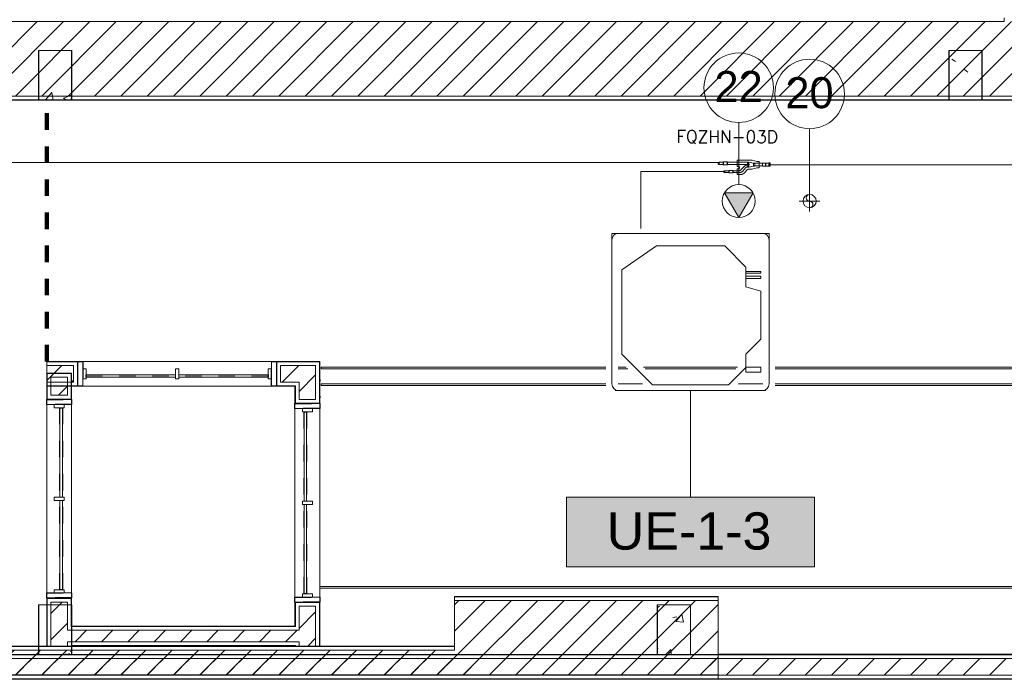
# Model space of a CAD drawing. Header units: metres. Extents: x 3 to 43.5, y -74 to -48.5.
# Tile 20 of 209: x 26.7 to 32.7, y -71.9 to -68. Entities that reach past the tile are written whole.
import ezdxf

# ---------------------------------------------------------------- set-up
doc = ezdxf.new("R2010")
doc.units = ezdxf.units.M
for name, pattern in [('IMPORT-DASHDOT', [25.4, 12.7, -6.35, 0, -6.35]), ('Oculto 1_5', [0.0022, 0.0015, -0.0007]), ('Traço', [0.006, 0.003, -0.003]), ('Traço_2_', [0.006, 0.003, -0.003])]:
    doc.linetypes.add(name, pattern=pattern)
for name, color, linetype, lineweight, true_color in [('1PAV - FRIG_dwg', 7, 'Continuous', 18, 0x767676), ('A-AREA', 4, 'Traço', 100, 0x00ffff), ('A-GLAZ-HDLN', 7, 'Traço', 25, 0x00007f), ('HVAC-RFNT', 30, 'Continuous', 18, 0xff7f00), ('M-EQPM-IDEN', 1, 'Continuous', 9, 0xff0000), ('M-MNTG-IDEN', 1, 'Continuous', 9, 0xff0000), ('TUB_FRIGO', 30, 'Continuous', 18, 0xff7f00)]:
    doc.layers.add(name, color=color, linetype=linetype, lineweight=lineweight, true_color=true_color)
for name, color, linetype, lineweight in [('A-COLS', 7, 'Continuous', 18), ('A-GLAZ', 7, 'Continuous', 18), ('A-WALL', 7, 'Continuous', 18), ('A-WALL-PATT', 7, 'Continuous', 18), ('E-LITE-EQPM', 7, 'Continuous', 18), ('M-EQPM', 7, 'Continuous', 18), ('M-MNTG', 7, 'Continuous', 18), ('S-COLS', 7, 'Continuous', 18)]:
    doc.layers.add(name, color=color, linetype=linetype, lineweight=lineweight)
doc.styles.add('Arial_1', font='arial.ttf', dxfattribs={"height": 0.1875})
doc.styles.add('Arial_2', font='arial.ttf', dxfattribs={"height": 0.225})
doc.styles.add('RomanS', font='romans__.ttf', dxfattribs={"height": 0.075})
pattern_1 = [(50, (21.555, -62.9), (0.546555, -0.047815), [0.05715, -0.62865]), (355, (21.555, -62.9), (-0.105728, 0.573166), [0.04572, -0.50292]), (100.451, (21.601, -62.904), (0.440828, 0.525349), [0.04857, -0.53427]), (46.184, (21.555, -62.748), (0.813237, -0.12613), [0.08573, -0.94298]), (96.636, (21.623, -62.758), (0.712212, 0.742287), [0.07286, -0.80141]), (351.184, (21.555, -62.748), (0.712217, 0.742274), [0.06858, -0.75438]), (21, (21.631, -62.786), (0.454846, -0.306795), [0.05715, -0.62865]), (326, (21.631, -62.786), (0.185405, 0.55256), [0.04572, -0.50292]), (71.451, (21.669, -62.811), (0.640251, 0.245763), [0.04857, -0.53427]), (37.5, (21.555, -62.9), (0.009261, 0.2536672), [0.02515, -0.47168, 0.02515, -0.48539, -0.50482]), (37.5, (21.555, -62.9), (0.009261, 0.2536672), [-1.007, 0.02515, -0.47968]), (7.5, (21.555, -62.9), (0.2004558, 0.300546), [0.02515, -0.26594, 0.02515, -0.46025, -0.1924]), (7.5, (21.555, -62.9), (0.2004558, 0.300546), [-0.77648, 0.02515, -0.16726]), (327.5, (21.385, -62.9), (0.4067682, -0.0171882), [0.02515, -0.16535, 0.02515, -0.56921, -0.78867]), (327.5, (21.385, -62.9), (0.4067682, -0.0171882), [-0.78486, 0.02515, -0.76352]), (317.5, (21.309, -62.9), (0.444383, 0.0762794), [0.02515, -0.2225, 0.02515, -0.36957, -0.56007]), (317.5, (21.309, -62.9), (0.444383, 0.0762794), [-0.64237, 0.02515, -0.53492])]
pattern_2 = [(45, (21.555, -62.9), (-0.0795495, 0.0795495), [])]

# ---------------------------------------------------------------- blocks, each defined once
blk = doc.blocks.new('JANELA1 - Paineis _2x1_ 1_20 x _1-7880926-1PAV - FRIGORÍFICA')
at = {"layer": 'A-GLAZ', "color": 253, "true_color": 0xaaaaaa}
for p, q in [((-0.57, 0.075), (-0.6, 0.075)), ((-0.57, 0.03), (-0.57, 0.075)), ((-0.57, 0.075), (0.57, 0.075)), ((0.6, 0.075), (0.57, 0.075)), ((0.57, 0.075), (0.57, 0.03)), ((-0.55, 0.03), (-0.57, 0.03)), ((-0.57, 0.03), (-0.57, -0.03)), ((-0.55, -0.03), (-0.55, 0.03)), ((0.01, 0.03), (-0.01, 0.03)), ((-0.01, 0.03), (-0.01, -0.03)), ((0.01, -0.03), (0.01, 0.03)), ((0.57, 0.03), (0.55, 0.03)), ((0.55, 0.03), (0.55, -0.03)), ((0.57, -0.03), (0.57, 0.03)), ((-0.57, -0.03), (-0.55, -0.03)), ((-0.57, -0.075), (-0.57, -0.03)), ((-0.01, -0.005), (-0.55, -0.005)), ((-0.55, -0.02), (-0.01, -0.02)), ((-0.01, -0.03), (0.01, -0.03)), ((0.55, -0.005), (0.01, -0.005)), ((0.01, -0.02), (0.55, -0.02)), ((0.55, -0.03), (0.57, -0.03)), ((0.57, -0.03), (0.57, -0.075)), ((-0.6, -0.075), (-0.57, -0.075)), ((0.57, -0.075), (-0.57, -0.075)), ((0.57, -0.075), (0.6, -0.075))]:
    blk.add_line(p, q, dxfattribs=at)
at = {"layer": 'A-GLAZ-HDLN', "color": 9, "linetype": 'Traço_2_', "true_color": 0xaaaad4}
for p, q in [((-0.6, -0.075), (-0.6, 0.075)), ((-0.6, 0.075), (-0.57, 0.075)), ((-0.57, 0.075), (-0.57, -0.075)), ((0.57, -0.075), (0.57, 0.075)), ((0.57, 0.075), (0.6, 0.075)), ((0.6, 0.075), (0.6, -0.075)), ((-0.55, -0.02), (-0.55, -0.005)), ((-0.55, -0.005), (0.55, -0.005)), ((0.55, -0.02), (-0.55, -0.02)), ((0.55, -0.005), (0.55, -0.02)), ((-0.57, -0.075), (-0.6, -0.075)), ((0.6, -0.075), (0.57, -0.075))]:
    blk.add_line(p, q, dxfattribs=at)
blk = doc.blocks.new('JANELA1 - Paineis _2x1_ 1_20 x _1-7880886-1PAV - FRIGORÍFICA')
at = {"layer": 'A-GLAZ', "color": 253, "true_color": 0xaaaaaa}
for p, q in [((-0.57, 0.075), (-0.6, 0.075)), ((-0.57, 0.03), (-0.57, 0.075)), ((-0.57, 0.075), (0.57, 0.075)), ((0.6, 0.075), (0.57, 0.075)), ((0.57, 0.075), (0.57, 0.03)), ((-0.55, 0.03), (-0.57, 0.03)), ((-0.57, 0.03), (-0.57, -0.03)), ((-0.55, -0.03), (-0.55, 0.03)), ((0.01, 0.03), (-0.01, 0.03)), ((-0.01, 0.03), (-0.01, -0.03)), ((0.01, -0.03), (0.01, 0.03)), ((0.57, 0.03), (0.55, 0.03)), ((0.55, 0.03), (0.55, -0.03)), ((0.57, -0.03), (0.57, 0.03)), ((-0.57, -0.03), (-0.55, -0.03)), ((-0.57, -0.075), (-0.57, -0.03)), ((-0.01, -0.005), (-0.55, -0.005)), ((-0.55, -0.02), (-0.01, -0.02)), ((-0.01, -0.03), (0.01, -0.03)), ((0.55, -0.005), (0.01, -0.005)), ((0.01, -0.02), (0.55, -0.02)), ((0.55, -0.03), (0.57, -0.03)), ((0.57, -0.03), (0.57, -0.075)), ((-0.6, -0.075), (-0.57, -0.075)), ((0.57, -0.075), (-0.57, -0.075)), ((0.57, -0.075), (0.6, -0.075))]:
    blk.add_line(p, q, dxfattribs=at)
at = {"layer": 'A-GLAZ-HDLN', "color": 9, "linetype": 'Traço_2_', "true_color": 0xaaaad4}
for p, q in [((-0.6, -0.075), (-0.6, 0.075)), ((-0.6, 0.075), (-0.57, 0.075)), ((-0.57, 0.075), (-0.57, -0.075)), ((0.57, -0.075), (0.57, 0.075)), ((0.57, 0.075), (0.6, 0.075)), ((0.6, 0.075), (0.6, -0.075)), ((-0.55, -0.02), (-0.55, -0.005)), ((-0.55, -0.005), (0.55, -0.005)), ((0.55, -0.02), (-0.55, -0.02)), ((0.55, -0.005), (0.55, -0.02)), ((-0.57, -0.075), (-0.6, -0.075)), ((0.6, -0.075), (0.57, -0.075))]:
    blk.add_line(p, q, dxfattribs=at)
blk = doc.blocks.new('LED_Tape__Fita_de_LED_12769 - 10 mm-8145843-1PAV - FRIGORÍFICA')
at = {"layer": 'E-LITE-EQPM', "color": 253, "true_color": 0xaaaaaa}
for p, q in [((-3.25, 0.005), (0.5058, 0.005)), ((-3.25, 0.005), (0.5058, 0.005)), ((0.5809, 0.005), (0.7289, 0.005)), ((0.5809, 0.005), (0.7289, 0.005)), ((1.3076, 0.005), (1.4556, 0.005)), ((1.3076, 0.005), (1.4556, 0.005)), ((1.5308, 0.005), (3.25, 0.005)), ((1.5308, 0.005), (3.25, 0.005)), ((3.25, 0.005), (3.25, -0.005)), ((3.25, 0.005), (3.25, -0.005)), ((0.5066, -0.005), (-3.25, -0.005)), ((0.5066, -0.005), (-3.25, -0.005)), ((3.25, -0.005), (1.53, -0.005)), ((3.25, -0.005), (1.53, -0.005))]:
    blk.add_line(p, q, dxfattribs=at)
blk = doc.blocks.new('LED_Tape__Fita_de_LED_12769 - 10 mm-V59-1PAV - FRIGORÍFICA')
at = {"layer": 'E-LITE-EQPM', "color": 253, "true_color": 0xaaaaaa}
for p, q in [((-3.25, 0.005), (0.5058, 0.005)), ((-3.25, 0.005), (0.5058, 0.005)), ((0.735, 0.005), (1.3016, 0.005)), ((0.735, 0.005), (1.3016, 0.005)), ((1.4076, 0.005), (1.4558, 0.005)), ((1.4076, 0.005), (1.4558, 0.005)), ((1.5308, 0.005), (3.25, 0.005)), ((1.5308, 0.005), (3.25, 0.005)), ((3.25, 0.005), (3.25, -0.005)), ((3.25, 0.005), (3.25, -0.005)), ((0.5058, -0.005), (-3.25, -0.005)), ((0.5058, -0.005), (-3.25, -0.005)), ((1.2916, -0.005), (0.745, -0.005)), ((1.2916, -0.005), (0.745, -0.005)), ((1.4558, -0.005), (1.3976, -0.005)), ((1.4558, -0.005), (1.3976, -0.005)), ((3.25, -0.005), (1.5308, -0.005)), ((3.25, -0.005), (1.5308, -0.005))]:
    blk.add_line(p, q, dxfattribs=at)
blk = doc.blocks.new('LED_Tape__Fita_de_LED_12769 - 10 mm-8148986-1PAV - FRIGORÍFICA')
at = {"layer": 'E-LITE-EQPM', "color": 253, "true_color": 0xaaaaaa}
for p, q in [((28.536, -70.1414), (28.536, -70.1314)), ((28.536, -70.1314), (28.5385, -70.1314)), ((28.5385, -70.1414), (28.536, -70.1414)), ((28.5385, -70.1314), (28.5385, -70.1414))]:
    blk.add_line(p, q, dxfattribs=at)
blk = doc.blocks.new('LED_Tape__Fita_de_LED_12769 - 10 mm-V58-1PAV - FRIGORÍFICA')
at = {"layer": 'E-LITE-EQPM', "color": 253, "true_color": 0xaaaaaa}
for p, q in [((-3.25, 0.005), (3.25, 0.005)), ((-3.25, 0.005), (3.25, 0.005)), ((3.25, 0.005), (3.25, -0.005)), ((3.25, 0.005), (3.25, -0.005)), ((3.25, -0.005), (-3.25, -0.005)), ((3.25, -0.005), (-3.25, -0.005))]:
    blk.add_line(p, q, dxfattribs=at)
blk = doc.blocks.new('LED_Tape__Fita_de_LED_12769 - 10 mm-V87-1PAV - FRIGORÍFICA')
at = {"layer": 'E-LITE-EQPM', "color": 253, "true_color": 0xaaaaaa}
for p, q in [((28.536, -70.1414), (28.536, -70.1314)), ((28.536, -70.1314), (28.5385, -70.1314)), ((28.536, -70.1414), (28.536, -70.1314)), ((28.536, -70.1314), (28.5385, -70.1314)), ((28.5385, -70.1414), (28.536, -70.1414)), ((28.5385, -70.1414), (28.536, -70.1414)), ((28.5385, -70.1314), (28.5385, -70.1414)), ((28.5385, -70.1314), (28.5385, -70.1414))]:
    blk.add_line(p, q, dxfattribs=at)
blk = doc.blocks.new('LED_Tape__Fita_de_LED_12769 - 10 mm-V88-1PAV - FRIGORÍFICA')
at = {"layer": 'E-LITE-EQPM', "color": 253, "true_color": 0xaaaaaa}
for p, q in [((28.536, -70.2414), (28.536, -70.2314)), ((28.536, -70.2314), (28.5385, -70.2314)), ((28.536, -70.2414), (28.536, -70.2314)), ((28.536, -70.2314), (28.5385, -70.2314)), ((28.5385, -70.2414), (28.536, -70.2414)), ((28.5385, -70.2414), (28.536, -70.2414)), ((28.5385, -70.2314), (28.5385, -70.2414)), ((28.5385, -70.2314), (28.5385, -70.2414))]:
    blk.add_line(p, q, dxfattribs=at)
blk = doc.blocks.new('4 GRE - ESCOLA DE CINEMA E AUDIOVISUAL CINE REX R07_rvt-1-1PAV - FRIGORÍFICA')
at = {"layer": 'A-WALL-PATT', "true_color": 0xd4d4d4}
h = blk.add_hatch(dxfattribs=at)
h.set_pattern_fill('FP_2', color=254, style=0, pattern_type=2)
h.set_pattern_definition(pattern_2)
h.paths.add_polyline_path([(34.326, -68.4176), (34.6673, -68.4176), (34.6673, -67.9676), (11.7173, -67.9676), (11.7173, -68.4176), (33.0171, -68.4176)])
h = blk.add_hatch(dxfattribs=at)
h.set_pattern_fill('FP_1', color=254, style=0, pattern_type=2)
h.set_pattern_definition(pattern_1)
h.paths.add_polyline_path([(34.6673, -68.4426), (34.6673, -68.4401), (11.7173, -68.4401), (11.7173, -68.4426), (34.326, -68.4426)])
h = blk.add_hatch(dxfattribs=at)
h.set_pattern_fill('FP_2', color=254, style=0, pattern_type=2)
h.set_pattern_definition(pattern_2)
h.paths.add_polyline_path([(26.886, -70.1469), (27.0485, -70.1469), (27.0485, -70.0469), (26.886, -70.0469), (26.886, -70.0969)])
h.paths.add_polyline_path([(28.3885, -70.1469), (28.411, -70.1469), (28.411, -70.0469), (28.2985, -70.0469), (28.2985, -70.1469), (28.386, -70.1469)])
h = blk.add_hatch(dxfattribs=at)
h.set_pattern_fill('FP_2', color=254, style=0, pattern_type=2)
h.set_pattern_definition(pattern_2)
h.paths.add_polyline_path([(28.461, -71.7419), (28.511, -71.7419), (28.511, -71.5014), (28.411, -71.5014), (28.411, -71.7419), (28.4356, -71.7419)])
h.paths.add_polyline_path([(28.411, -70.2514), (28.511, -70.2514), (28.511, -70.0469), (28.411, -70.0469), (28.411, -70.1705)])
h = blk.add_hatch(dxfattribs=at)
h.set_pattern_fill('FP_2', color=254, style=0, pattern_type=2)
h.set_pattern_definition(pattern_2)
h.paths.add_polyline_path([(26.911, -71.7419), (27.011, -71.7419), (27.011, -71.4764), (26.911, -71.4764), (26.911, -71.5611)])
h.paths.add_polyline_path([(26.961, -70.2264), (27.011, -70.2264), (27.011, -70.1169), (26.911, -70.1169), (26.911, -70.2264)])
h = blk.add_hatch(dxfattribs=at)
h.set_pattern_fill('FP_1', color=254, style=0, pattern_type=2)
h.set_pattern_definition(pattern_1)
h.paths.add_polyline_path([(30.9423, -71.4444), (30.9423, -71.4419), (29.3499, -71.4419), (29.3499, -71.4444), (30.3991, -71.4444)])
h = blk.add_hatch(dxfattribs=at)
h.set_pattern_fill('FP_2', color=254, style=0, pattern_type=2)
h.set_pattern_definition(pattern_2)
h.paths.add_polyline_path([(30.9423, -71.9169), (30.9423, -71.4669), (29.3499, -71.4669), (29.3499, -71.9169), (30.3991, -71.9169)])
h = blk.add_hatch(dxfattribs=at)
h.set_pattern_fill('FP_1', color=254, style=0, pattern_type=2)
h.set_pattern_definition(pattern_1)
h.paths.add_polyline_path([(28.386, -71.6244), (28.386, -71.6219), (27.036, -71.6219), (27.036, -71.6244), (28.1084, -71.6244)])
h = blk.add_hatch(dxfattribs=at)
h.set_pattern_fill('FP_2', color=254, style=0, pattern_type=2)
h.set_pattern_definition(pattern_2)
h.paths.add_polyline_path([(28.411, -71.7169), (28.411, -71.6469), (27.011, -71.6469), (27.011, -71.7169), (28.3885, -71.7169)])
h = blk.add_hatch(dxfattribs=at)
h.set_pattern_fill('FP_1', color=254, style=0, pattern_type=2)
h.set_pattern_definition(pattern_1)
h.paths.add_polyline_path([(29.3499, -71.7444), (29.3499, -71.7419), (21.7923, -71.7419), (21.7923, -71.7444), (29.0901, -71.7444)])
h = blk.add_hatch(dxfattribs=at)
h.set_pattern_fill('FP_1', color=254, style=0, pattern_type=2)
h.set_pattern_definition(pattern_1)
h.paths.add_polyline_path([(28.386, -71.7419), (28.386, -71.7394), (27.036, -71.7394), (27.036, -71.7419), (28.1084, -71.7419)])
h = blk.add_hatch(dxfattribs=at)
h.set_pattern_fill('FP_1', color=254, style=0, pattern_type=2)
h.set_pattern_definition(pattern_1)
h.paths.add_polyline_path([(39.562, -71.7956), (40.1673, -71.7956), (40.1673, -71.7933), (17.5835, -71.7931), (17.5835, -71.7956), (38.253, -71.7956)])
h.paths.add_polyline_path([(17.0502, -71.7956), (17.4385, -71.7956), (17.4385, -71.7931), (17.0502, -71.7931)])
h = blk.add_hatch(dxfattribs=at)
h.set_pattern_fill('FP_2', color=254, style=0, pattern_type=2)
h.set_pattern_definition(pattern_2)
h.paths.add_polyline_path([(28.4356, -71.9169), (29.3499, -71.9169), (29.3499, -71.7669), (21.7923, -71.7669), (21.7923, -71.9169), (28.1084, -71.9169)])
h = blk.add_hatch(dxfattribs=at)
h.set_pattern_fill('FP_2', color=254, style=0, pattern_type=2)
h.set_pattern_definition(pattern_2)
h.paths.add_polyline_path([(27.1266, -71.9181), (40.1673, -71.9181), (40.1673, -71.8181), (17.0502, -71.8181), (17.0502, -71.9181), (26.7994, -71.9181)])
h = blk.add_hatch(dxfattribs=at)
h.set_pattern_fill('FP_1', color=254, style=0, pattern_type=2)
h.set_pattern_definition(pattern_1)
h.paths.add_polyline_path([(27.1266, -71.9431), (40.1673, -71.9431), (40.1673, -71.9406), (17.0502, -71.9406), (17.0502, -71.9431), (26.7994, -71.9431)])
at = {"layer": 'A-WALL-PATT', "true_color": 0xaaaaaa}
h = blk.add_hatch(dxfattribs=at)
h.set_pattern_fill('FP_1', color=253, style=0, pattern_type=2)
h.set_pattern_definition(pattern_1)
h.paths.add_polyline_path([(29.3499, -71.9419), (29.3499, -71.9394), (21.7923, -71.9394), (21.7923, -71.9419), (29.0901, -71.9419)])
at = {"layer": 'S-COLS', "true_color": 0xaaaaaa}
h = blk.add_hatch(dxfattribs=at)
h.set_pattern_fill('FP_1', color=253, style=0, pattern_type=2)
h.set_pattern_definition(pattern_1)
h.paths.add_polyline_path([(27.036, -68.4426), (27.036, -68.1426), (26.836, -68.1426), (26.836, -68.4426)])
h = blk.add_hatch(dxfattribs=at)
h.set_pattern_fill('FP_1', color=253, style=0, pattern_type=2)
h.set_pattern_definition(pattern_1)
h.paths.add_polyline_path([(32.5373, -68.4426), (32.5373, -68.1426), (32.3373, -68.1426), (32.3373, -68.4426)])
h = blk.add_hatch(dxfattribs=at)
h.set_pattern_fill('FP_1', color=253, style=0, pattern_type=2)
h.set_pattern_definition(pattern_1)
h.paths.add_polyline_path([(27.036, -71.7931), (27.036, -71.4931), (26.836, -71.4931), (26.836, -71.7931)])
h = blk.add_hatch(dxfattribs=at)
h.set_pattern_fill('FP_1', color=253, style=0, pattern_type=2)
h.set_pattern_definition(pattern_1)
h.paths.add_polyline_path([(30.7754, -71.7931), (30.7754, -71.4931), (30.5754, -71.4931), (30.5754, -71.7931)])
at = {"layer": 'A-AREA', "color": 131, "linetype": 'Traço_2_', "true_color": 0xaaffff}
blk.add_line((26.886, -70.0219), (26.886, -68.5214), dxfattribs=at)
at = {"layer": 'A-WALL', "color": 253, "true_color": 0xaaaaaa}
for p, q in [((32.6723, -67.9451), (32.6723, -67.9676)), ((32.6723, -67.9676), (14.724, -67.9676)), ((34.6673, -68.4176), (11.7173, -68.4176)), ((34.6673, -68.4401), (11.7173, -68.4401)), ((11.7173, -68.4426), (34.6673, -68.4426)), ((27.0735, -70.0219), (26.886, -70.0219)), ((26.886, -70.0219), (26.886, -70.1719)), ((27.071, -70.0244), (26.886, -70.0244)), ((27.071, -70.0969), (27.071, -70.0244)), ((27.0735, -70.1719), (27.0735, -70.0219)), ((28.386, -70.0219), (28.2735, -70.0219)), ((28.2735, -70.0219), (28.2735, -70.1719)), ((28.386, -70.0244), (28.276, -70.0244)), ((28.276, -70.0244), (28.276, -70.0969)), ((28.5335, -70.0219), (28.386, -70.0219)), ((28.386, -70.0244), (28.511, -70.0244)), ((28.511, -70.0244), (28.5335, -70.0244)), ((28.536, -70.0219), (28.5335, -70.0219)), ((28.5335, -70.2739), (28.5335, -70.0244)), ((28.536, -70.2764), (28.536, -70.0219)), ((27.0485, -70.0469), (26.886, -70.0469)), ((27.0485, -70.0969), (27.0485, -70.0469)), ((28.386, -70.0469), (28.2985, -70.0469)), ((28.2985, -70.0469), (28.2985, -70.0969)), ((28.386, -70.0469), (28.411, -70.0469)), ((28.411, -70.0469), (28.511, -70.0469)), ((28.511, -70.2514), (28.511, -70.0469)), ((26.886, -70.0919), (26.886, -70.2514)), ((26.8885, -70.0919), (26.886, -70.0919)), ((26.886, -70.1469), (27.0485, -70.1469)), ((27.0335, -70.0919), (26.8885, -70.0919)), ((26.911, -70.0944), (26.8885, -70.0944)), ((26.8885, -70.0944), (26.8885, -70.2489)), ((27.011, -70.0944), (26.911, -70.0944)), ((26.911, -70.1169), (26.911, -70.2264)), ((27.011, -70.1169), (26.911, -70.1169)), ((27.0335, -70.0944), (27.011, -70.0944)), ((27.011, -70.2264), (27.011, -70.1169)), ((27.036, -70.0919), (27.0335, -70.0919)), ((27.0335, -70.2489), (27.0335, -70.0944)), ((27.036, -70.2514), (27.036, -70.0919)), ((27.0485, -70.1469), (27.0485, -70.0969)), ((27.071, -70.1694), (27.071, -70.0969)), ((28.276, -70.0969), (28.276, -70.1694)), ((28.2985, -70.0969), (28.2985, -70.1469)), ((28.2985, -70.1469), (28.386, -70.1469)), ((28.386, -70.1469), (28.3885, -70.1469)), ((28.3885, -70.1469), (28.411, -70.1469)), ((28.411, -70.1469), (28.411, -70.2514)), ((26.886, -70.1694), (27.071, -70.1694)), ((26.886, -70.1719), (27.0735, -70.1719)), ((28.2735, -70.1719), (28.386, -70.1719)), ((28.276, -70.1694), (28.386, -70.1694)), ((28.386, -70.1694), (28.3885, -70.1694)), ((28.386, -70.1719), (28.386, -70.2764)), ((28.3885, -70.1694), (28.3885, -70.2739)), ((26.886, -70.2514), (27.036, -70.2514)), ((26.8885, -70.2489), (26.911, -70.2489)), ((26.911, -70.2264), (26.961, -70.2264)), ((26.911, -70.2489), (26.961, -70.2489)), ((26.961, -70.2264), (27.011, -70.2264)), ((26.961, -70.2489), (27.011, -70.2489)), ((27.011, -70.2489), (27.0335, -70.2489)), ((28.411, -70.2514), (28.461, -70.2514)), ((28.461, -70.2514), (28.511, -70.2514)), ((28.386, -70.2764), (28.536, -70.2764)), ((28.3885, -70.2739), (28.461, -70.2739)), ((28.461, -70.2739), (28.5335, -70.2739)), ((26.886, -71.4514), (26.886, -71.7419)), ((27.036, -71.4514), (26.886, -71.4514)), ((26.8885, -71.4539), (26.8885, -71.7419)), ((26.961, -71.4539), (26.8885, -71.4539)), ((27.0335, -71.4539), (26.961, -71.4539)), ((27.0335, -71.6244), (27.0335, -71.4539)), ((27.036, -71.6219), (27.036, -71.4514)), ((30.9423, -71.4419), (29.3499, -71.4419)), ((29.3499, -71.4419), (29.3499, -71.7419)), ((29.3499, -71.4444), (30.9423, -71.4444)), ((30.9423, -71.9419), (30.9423, -71.4419)), ((26.911, -71.4764), (26.911, -71.7419)), ((26.961, -71.4764), (26.911, -71.4764)), ((27.011, -71.4764), (26.961, -71.4764)), ((27.011, -71.6469), (27.011, -71.4764)), ((28.386, -71.4764), (28.386, -71.6219)), ((28.536, -71.4764), (28.386, -71.4764)), ((28.3885, -71.4789), (28.3885, -71.6244)), ((28.461, -71.4789), (28.3885, -71.4789)), ((28.411, -71.5014), (28.411, -71.6469)), ((28.461, -71.5014), (28.411, -71.5014)), ((28.5335, -71.4789), (28.461, -71.4789)), ((28.511, -71.5014), (28.461, -71.5014)), ((28.511, -71.7419), (28.511, -71.5014)), ((28.5335, -71.7419), (28.5335, -71.4789)), ((28.536, -71.7419), (28.536, -71.4764)), ((29.3499, -71.4669), (30.9423, -71.4669)), ((27.036, -71.6244), (27.0335, -71.6244)), ((28.386, -71.6219), (27.036, -71.6219)), ((28.386, -71.6244), (27.036, -71.6244)), ((28.3885, -71.6244), (28.386, -71.6244)), ((27.0335, -71.6469), (27.011, -71.6469)), ((27.036, -71.6469), (27.0335, -71.6469)), ((28.386, -71.6469), (27.036, -71.6469)), ((28.3885, -71.6469), (28.386, -71.6469)), ((28.411, -71.6469), (28.3885, -71.6469)), ((26.886, -71.7419), (21.7923, -71.7419)), ((21.7923, -71.7444), (29.3499, -71.7444)), ((26.8885, -71.7419), (26.911, -71.7419)), ((26.911, -71.7419), (26.8885, -71.7419)), ((26.911, -71.7419), (26.961, -71.7419)), ((26.961, -71.7419), (26.911, -71.7419)), ((26.961, -71.7419), (27.011, -71.7419)), ((27.011, -71.7419), (26.961, -71.7419)), ((27.011, -71.7419), (27.011, -71.7169)), ((27.0335, -71.7169), (27.011, -71.7169)), ((27.011, -71.7419), (27.0335, -71.7419)), ((27.0335, -71.7419), (27.011, -71.7419)), ((27.036, -71.7169), (27.0335, -71.7169)), ((27.0335, -71.7419), (27.0335, -71.7394)), ((27.036, -71.7394), (27.0335, -71.7394)), ((28.386, -71.7169), (27.036, -71.7169)), ((28.386, -71.7394), (27.036, -71.7394)), ((27.036, -71.7419), (28.386, -71.7419)), ((28.386, -71.7419), (27.036, -71.7419)), ((28.3885, -71.7169), (28.386, -71.7169)), ((28.3885, -71.7394), (28.386, -71.7394)), ((28.411, -71.7169), (28.3885, -71.7169)), ((28.3885, -71.7394), (28.3885, -71.7419)), ((28.3885, -71.7419), (28.411, -71.7419)), ((28.411, -71.7419), (28.3885, -71.7419)), ((28.411, -71.7169), (28.411, -71.7419)), ((28.411, -71.7419), (28.461, -71.7419)), ((28.461, -71.7419), (28.411, -71.7419)), ((28.461, -71.7419), (28.511, -71.7419)), ((28.511, -71.7419), (28.461, -71.7419)), ((28.511, -71.7419), (28.5335, -71.7419)), ((28.5335, -71.7419), (28.511, -71.7419)), ((29.3499, -71.7419), (28.536, -71.7419)), ((29.3499, -71.7444), (29.3499, -71.7419)), ((29.3499, -71.7419), (29.3499, -71.7444)), ((29.3499, -71.7669), (29.3499, -71.7444)), ((29.3499, -71.7444), (29.3499, -71.7669)), ((40.1673, -71.7956), (17.5835, -71.7956)), ((35.0073, -71.7931), (17.586, -71.7931)), ((21.7923, -71.7669), (29.3499, -71.7669)), ((30.9423, -71.7919), (35.0073, -71.7919)), ((40.1673, -71.8181), (17.561, -71.8181)), ((40.1673, -71.9181), (17.0502, -71.9181)), ((21.7923, -71.9169), (29.3499, -71.9169)), ((29.3499, -71.9169), (30.9423, -71.9169)), ((40.1673, -71.9406), (17.0502, -71.9406)), ((17.0502, -71.9431), (40.1673, -71.9431)), ((21.7923, -71.9394), (29.3499, -71.9394)), ((21.7923, -71.9419), (29.3499, -71.9419)), ((29.3499, -71.9419), (29.3499, -71.9394)), ((29.3499, -71.9394), (29.3499, -71.9419)), ((29.3499, -71.9394), (30.9423, -71.9394)), ((29.3499, -71.9419), (30.9423, -71.9419))]:
    blk.add_line(p, q, dxfattribs=at)
at = {"layer": 'S-COLS', "color": 253, "true_color": 0xaaaaaa}
for p, q in [((26.836, -68.1426), (26.836, -68.4426)), ((27.036, -68.1426), (26.836, -68.1426)), ((27.036, -68.4426), (27.036, -68.1426)), ((32.3373, -68.1426), (32.3373, -68.4426)), ((32.5373, -68.1426), (32.3373, -68.1426)), ((32.5373, -68.4426), (32.5373, -68.1426)), ((26.836, -68.4426), (27.036, -68.4426)), ((32.3373, -68.4426), (32.5373, -68.4426)), ((27.036, -71.4931), (26.836, -71.4931)), ((26.836, -71.4931), (26.836, -71.7931)), ((27.036, -71.7931), (27.036, -71.4931)), ((30.7754, -71.4931), (30.5754, -71.4931)), ((30.5754, -71.4931), (30.5754, -71.7931)), ((30.7754, -71.7931), (30.7754, -71.4931)), ((26.836, -71.7931), (27.036, -71.7931)), ((30.5754, -71.7931), (30.7754, -71.7931))]:
    blk.add_line(p, q, dxfattribs=at)
at = {"layer": 'A-GLAZ', "color": 253, "lineweight": 18, "true_color": 0xaaaaaa}
blk.add_blockref('JANELA1 - Paineis _2x1_ 1_20 x _1-7880886-1PAV - FRIGORÍFICA', (27.6735, -70.0969), dxfattribs=at)
for name, p, rotation in [('JANELA1 - Paineis _2x1_ 1_20 x _1-7880926-1PAV - FRIGORÍFICA', (26.961, -70.8514), 89.99999999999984), ('JANELA1 - Paineis _2x1_ 1_20 x _1-7880886-1PAV - FRIGORÍFICA', (28.461, -70.8764), 269.9999999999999)]:
    blk.add_blockref(name, p, dxfattribs=dict(at, rotation=rotation))
at = {"layer": 'E-LITE-EQPM', "color": 253, "lineweight": 18, "true_color": 0xaaaaaa, "extrusion": (0, 0, -1)}
for name, p in [('LED_Tape__Fita_de_LED_12769 - 10 mm-V59-1PAV - FRIGORÍFICA', (-31.7944, -70.0614)), ('LED_Tape__Fita_de_LED_12769 - 10 mm-V59-1PAV - FRIGORÍFICA', (-31.7944, -70.0614)), ('LED_Tape__Fita_de_LED_12769 - 10 mm-V59-1PAV - FRIGORÍFICA', (-31.7944, -70.0614)), ('LED_Tape__Fita_de_LED_12769 - 10 mm-8145843-1PAV - FRIGORÍFICA', (-31.7944, -70.1614)), ('LED_Tape__Fita_de_LED_12769 - 10 mm-8145843-1PAV - FRIGORÍFICA', (-31.7944, -70.1614)), ('LED_Tape__Fita_de_LED_12769 - 10 mm-8145843-1PAV - FRIGORÍFICA', (-31.7944, -70.1614)), ('LED_Tape__Fita_de_LED_12769 - 10 mm-V58-1PAV - FRIGORÍFICA', (-31.786, -71.3864))]:
    blk.add_blockref(name, p, dxfattribs=at)
at = {"layer": 'E-LITE-EQPM', "color": 253, "lineweight": 18, "true_color": 0xaaaaaa}
for name in ['LED_Tape__Fita_de_LED_12769 - 10 mm-8148986-1PAV - FRIGORÍFICA', 'LED_Tape__Fita_de_LED_12769 - 10 mm-V87-1PAV - FRIGORÍFICA', 'LED_Tape__Fita_de_LED_12769 - 10 mm-V88-1PAV - FRIGORÍFICA']:
    blk.add_blockref(name, (0, 0), dxfattribs=at)
blk = doc.blocks.new('Family - P57-299868-1PAV - FRIGORÍFICA')
at = {"layer": 'S-COLS', "color": 253, "true_color": 0xaaaaaa}
for p, q in [((-0.1, 0.15), (-0.1, -0.15)), ((0.1, 0.15), (-0.1, 0.15)), ((0.1, -0.15), (0.1, 0.15)), ((-0.1, -0.15), (0.1, -0.15))]:
    blk.add_line(p, q, dxfattribs=at)
blk = doc.blocks.new('Family - P57-301577-1PAV - FRIGORÍFICA')
at = {"layer": 'S-COLS', "color": 253, "true_color": 0xaaaaaa}
for p, q in [((-0.1, 0.15), (-0.1, -0.15)), ((0.1, 0.15), (-0.1, 0.15)), ((0.1, -0.15), (0.1, 0.15)), ((-0.1, -0.15), (0.1, -0.15))]:
    blk.add_line(p, q, dxfattribs=at)
blk = doc.blocks.new('Family - P56-299886-1PAV - FRIGORÍFICA')
at = {"layer": 'S-COLS', "color": 253, "true_color": 0xaaaaaa}
for p, q in [((-0.1, 0.15), (-0.1, -0.15)), ((0.1, 0.15), (-0.1, 0.15)), ((0.1, -0.15), (0.1, 0.15)), ((-0.1, -0.15), (0.1, -0.15))]:
    blk.add_line(p, q, dxfattribs=at)
blk = doc.blocks.new('Family - P56-301576-1PAV - FRIGORÍFICA')
at = {"layer": 'S-COLS', "color": 253, "true_color": 0xaaaaaa}
for p, q in [((-0.1, 0.15), (-0.1, -0.15)), ((0.1, 0.15), (-0.1, 0.15)), ((0.1, -0.15), (0.1, 0.15)), ((-0.1, -0.15), (0.1, -0.15))]:
    blk.add_line(p, q, dxfattribs=at)
blk = doc.blocks.new('Family - P45-299888-1PAV - FRIGORÍFICA')
at = {"layer": 'S-COLS', "color": 253, "true_color": 0xaaaaaa}
for p, q in [((-0.1, 0.15), (-0.1, -0.15)), ((0.1, 0.15), (-0.1, 0.15)), ((0.1, -0.15), (0.1, 0.15)), ((-0.1, -0.15), (0.1, -0.15))]:
    blk.add_line(p, q, dxfattribs=at)
blk = doc.blocks.new('Family - P45-301564-1PAV - FRIGORÍFICA')
at = {"layer": 'S-COLS', "color": 253, "true_color": 0xaaaaaa}
for p, q in [((-0.1, 0.15), (-0.1, -0.15)), ((0.1, 0.15), (-0.1, 0.15)), ((0.1, -0.15), (0.1, 0.15)), ((-0.1, -0.15), (0.1, -0.15))]:
    blk.add_line(p, q, dxfattribs=at)
blk = doc.blocks.new('Family - P46-299890-1PAV - FRIGORÍFICA')
at = {"layer": 'S-COLS', "color": 253, "true_color": 0xaaaaaa}
for p, q in [((-0.1, 0.15), (-0.1, -0.15)), ((0.1, 0.15), (-0.1, 0.15)), ((0.1, -0.15), (0.1, 0.15)), ((-0.1, -0.15), (0.1, -0.15))]:
    blk.add_line(p, q, dxfattribs=at)
blk = doc.blocks.new('Family - P46-301565-1PAV - FRIGORÍFICA')
at = {"layer": 'S-COLS', "color": 253, "true_color": 0xaaaaaa}
for p, q in [((-0.1, 0.15), (-0.1, -0.15)), ((0.1, 0.15), (-0.1, 0.15)), ((0.1, -0.15), (0.1, 0.15)), ((-0.1, -0.15), (0.1, -0.15))]:
    blk.add_line(p, q, dxfattribs=at)
blk = doc.blocks.new('ESTRUTURAL CINE REX _011_IFC-1-1PAV - FRIGORÍFICA')
at = {"layer": 'A-COLS', "color": 253, "lineweight": 18, "true_color": 0xaaaaaa}
for name, p in [('Family - P45-301564-1PAV - FRIGORÍFICA', (26.9373, -68.292)), ('Family - P46-301565-1PAV - FRIGORÍFICA', (32.4386, -68.292)), ('Family - P56-301576-1PAV - FRIGORÍFICA', (26.9373, -71.6431)), ('Family - P57-301577-1PAV - FRIGORÍFICA', (30.6767, -71.6431))]:
    blk.add_blockref(name, p, dxfattribs=at)
at = {"layer": 'S-COLS', "color": 253, "lineweight": 18, "true_color": 0xaaaaaa}
for name, p in [('Family - P45-299888-1PAV - FRIGORÍFICA', (26.9373, -68.292)), ('Family - P46-299890-1PAV - FRIGORÍFICA', (32.4386, -68.292)), ('Family - P56-299886-1PAV - FRIGORÍFICA', (26.9373, -71.6431)), ('Family - P57-299868-1PAV - FRIGORÍFICA', (30.6767, -71.6431))]:
    blk.add_blockref(name, p, dxfattribs=at)
blk = doc.blocks.new('V8 K7 4V 9_0-14_0kW - MIH100Q4HN18-V64-1PAV - FRIGORÍFICA')
at = {"layer": 'M-EQPM', "color": 1, "true_color": 0xff0000}
for p, q in [((-0.435, 0.475), (-0.475, 0.475)), ((-0.475, 0.475), (-0.475, 0.435)), ((-0.475, 0.435), (-0.475, -0.435)), ((0.435, 0.475), (-0.435, 0.475)), ((0.475, 0.475), (0.435, 0.475)), ((0.475, 0.435), (0.475, 0.475)), ((0.475, -0.435), (0.475, 0.435)), ((-0.2064, 0.3996), (-0.415, 0.255)), ((-0.415, 0.255), (-0.2064, 0.3996)), ((0.2064, 0.3996), (-0.2064, 0.3996)), ((-0.2064, 0.3996), (0.2064, 0.3996)), ((0.335, 0.271), (0.2064, 0.3996)), ((0.2064, 0.3996), (0.335, 0.271)), ((-0.415, 0.255), (-0.415, -0.255)), ((-0.415, -0.255), (-0.415, 0.255)), ((0.335, 0.151), (0.335, 0.271)), ((0.335, 0.271), (0.335, 0.151)), ((0.425, 0.2442), (0.335, 0.2442)), ((0.425, 0.2346), (0.425, 0.2442)), ((0.335, 0.2346), (0.425, 0.2346)), ((0.425, 0.2172), (0.335, 0.2172)), ((0.335, 0.2013), (0.425, 0.2013)), ((0.425, 0.2013), (0.425, 0.2172)), ((0.425, 0.125), (0.335, 0.151)), ((0.335, 0.151), (0.425, 0.125)), ((0.425, -0.165), (0.425, 0.125)), ((0.425, 0.125), (0.425, -0.165)), ((0.335, -0.255), (0.425, -0.165)), ((0.425, -0.165), (0.335, -0.255)), ((-0.415, -0.255), (-0.2296, -0.4404)), ((-0.2296, -0.4404), (-0.415, -0.255)), ((0.335, -0.335), (0.335, -0.255)), ((0.335, -0.255), (0.335, -0.335)), ((0.2296, -0.4404), (0.335, -0.335)), ((0.335, -0.335), (0.2296, -0.4404)), ((0.425, -0.333), (0.335, -0.333)), ((0.335, -0.3351), (0.335, -0.365)), ((0.425, -0.365), (0.425, -0.333)), ((0.335, -0.365), (0.425, -0.365)), ((-0.4545, -0.475), (-0.435, -0.475)), ((-0.435, -0.475), (0.435, -0.475)), ((-0.2296, -0.4404), (0.2296, -0.4404)), ((0.2296, -0.4404), (-0.2296, -0.4404)), ((0.435, -0.475), (0.4545, -0.475))]:
    blk.add_line(p, q, dxfattribs=at)
for centre, start, end in [((-0.435, 0.435), 90, 180), ((0.435, 0.435), 360, 90), ((-0.435, -0.435), 180, 270), ((0.435, -0.435), 270, 360)]:
    blk.add_arc(centre, 0.04, start, end, dxfattribs=at)
blk = doc.blocks.new('Ponto de força - PONTO DE FORÇA - EQUIPAMENTO-V65-1PAV - FRIGORÍFICA')
at = {"layer": 'M-MNTG', "linetype": 'Oculto 1_5', "true_color": 0xff0000}
blk.add_hatch(color=1, dxfattribs=at).paths.add_polyline_path([(0, -0.1), (0.0866, 0.05), (-0.0866, 0.05), (-0.0141, -0.0756)])
at = {"layer": 'M-MNTG'}
for p, q in [((0.0866, 0.05), (-0.0866, 0.05)), ((-0.0866, 0.05), (0, -0.1)), ((0, -0.1), (0.0866, 0.05))]:
    blk.add_line(p, q, dxfattribs=at)
blk.add_circle((0, 0), 0.1, dxfattribs=at)
blk = doc.blocks.new('Ponto de dreno - PONTO DE DRENO-878181-1PAV - FRIGORÍFICA')
at = {"layer": 'M-MNTG'}
for p, q in [((0, -0.0625), (0, 0.0625)), ((-0.0625, 0), (0.0625, 0)), ((0, 0.02), (0, 0))]:
    blk.add_line(p, q, dxfattribs=at)
blk.add_circle((0, 0), 0.04, dxfattribs=at)
for centre, start, end in [((0, 0.02), 90, 270), ((0, -0.02), 270, 90)]:
    blk.add_arc(centre, 0.02, start, end, dxfattribs=at)
blk = doc.blocks.new('1PAV - FRIG_dwg_A$C6C196F98-1155289-1PAV - FRIGORÍFICA')
at = {"layer": 'HVAC-RFNT'}
for p, q in [((-0.4485, 0.0013), (-0.4485, -0.0259)), ((-0.4352, 0.0756), (-0.4352, 0.0585)), ((-0.4125, -0.0259), (-0.4125, 0.0013)), ((-0.3936, 0.0566), (-0.3936, 0.0775)), ((-0.358, 0.0566), (-0.358, 0.0775)), ((-0.2136, 0.0218), (-0.2186, 0.0218)), ((-0.2178, -0.0252), (-0.2178, 0.0002)), ((-0.2038, 0.0028), (-0.2038, 0.0218)), ((-0.161, 0.0127), (-0.161, -0.0127)), ((-0.0735, -0.0134), (-0.0735, 0.0138)), ((-0.0436, -0.0146), (-0.0436, 0.0146)), ((-0.0106, -0.0157), (-0.0106, 0.0157)), ((-0.4902, -0.0017), (-0.4902, -0.0229)), ((-0.2155, -0.0218), (-0.2155, -0.0028)), ((-0.2136, -0.0017), (-0.2038, -0.0017)), ((-0.0754, -0.0127), (-0.1492, -0.0127))]:
    blk.add_line(p, q, dxfattribs=at)
at = {"layer": 'HVAC-RFNT', "color": 251, "true_color": 0x656565}
blk.add_line((-0.3167, -0.0434), (-0.1811, -0.0434), dxfattribs=at)
at = {"layer": 'HVAC-RFNT', "linetype": 'IMPORT-DASHDOT'}
blk.add_line((-0.2136, -0.0123), (-0.2038, -0.0123), dxfattribs=at)
at = {"layer": 'HVAC-RFNT', "flags": 128}
for points in [[(-0.2136, -0.0028), (-0.2155, -0.0028), (-0.2167, 0.0002), (-0.4106, 0.0002), (-0.4118, 0.0013), (-0.4493, 0.0013), (-0.4504, -0.0017)], [(-0.4375, 0.0597), (-0.4455, 0.0597), (-0.4455, 0.0748), (-0.4375, 0.0748)], [(-0.3959, 0.0756), (-0.4364, 0.0756), (-0.4375, 0.0748), (-0.4375, 0.0597), (-0.4364, 0.0585), (-0.3959, 0.0585), (-0.3959, 0.0756), (-0.3947, 0.0775), (-0.3568, 0.0775), (-0.3561, 0.0767)], [(-0.2136, -0.0218), (-0.2155, -0.0218), (-0.2167, -0.0252), (-0.4106, -0.0252), (-0.4106, 0.0002)], [(-0.2136, 0.0028), (-0.2186, 0.0028), (-0.2208, 0.0028), (-0.2227, 0.0032), (-0.2246, 0.0036), (-0.2269, 0.004), (-0.2288, 0.0044), (-0.2307, 0.0047), (-0.2326, 0.0055), (-0.2345, 0.0063), (-0.236, 0.007), (-0.2379, 0.0081), (-0.2398, 0.0089), (-0.2413, 0.01), (-0.2428, 0.0112), (-0.2447, 0.0127), (-0.2458, 0.0138), (-0.2474, 0.0153), (-0.2815, 0.0513), (-0.283, 0.0525), (-0.2845, 0.054), (-0.2864, 0.0551), (-0.2883, 0.0559), (-0.2902, 0.0566), (-0.2921, 0.0574), (-0.2943, 0.0574), (-0.2962, 0.0578), (-0.3561, 0.0578), (-0.3568, 0.0566), (-0.3947, 0.0566), (-0.3959, 0.0585)], [(-0.3561, 0.0578), (-0.3561, 0.0767), (-0.2962, 0.0767), (-0.2943, 0.0767), (-0.2921, 0.0763), (-0.2902, 0.0763), (-0.2883, 0.076), (-0.2864, 0.0752), (-0.2845, 0.0748), (-0.2826, 0.0741), (-0.2807, 0.0733), (-0.2788, 0.0725), (-0.2769, 0.0718), (-0.2754, 0.0706), (-0.2735, 0.0695), (-0.272, 0.0684), (-0.2705, 0.0669), (-0.269, 0.0657), (-0.2674, 0.0642), (-0.2337, 0.0286), (-0.2322, 0.0271), (-0.2303, 0.0256), (-0.2288, 0.0244), (-0.2269, 0.0237), (-0.225, 0.0229), (-0.2227, 0.0225), (-0.2208, 0.0222), (-0.2186, 0.0218)], [(-0.2038, 0.0021), (-0.2023, 0.0013), (-0.2019, 0.0002), (-0.2023, -0.0013), (-0.2038, -0.0017), (-0.2038, -0.0229), (-0.161, -0.0138), (-0.161, 0.0138), (-0.2038, 0.0229), (-0.2136, 0.0229), (-0.2136, -0.0229), (-0.2038, -0.0229)], [(-0.2136, 0.0021), (-0.2038, 0.0021), (-0.2038, 0.0229)], [(-0.161, -0.0138), (-0.1492, -0.0138), (-0.1492, 0.0138), (-0.161, 0.0138)], [(-0.1492, 0.0127), (-0.0754, 0.0127), (-0.0746, 0.0138), (-0.0455, 0.0138)], [(-0.0455, -0.0134), (-0.0455, 0.0138), (-0.0447, 0.0146), (-0.0129, 0.0146), (-0.0129, -0.0146), (-0.0447, -0.0146), (-0.0455, -0.0134), (-0.0746, -0.0134), (-0.0754, -0.0127), (-0.0754, 0.0127)], [(-0.0129, 0.0146), (-0.0117, 0.0157), (0, 0.0157), (0, -0.0157), (-0.0117, -0.0157), (-0.0129, -0.0146)], [(-0.4921, -0.0214), (-0.4921, -0.0036), (-0.5, -0.0036), (-0.5, -0.0214), (-0.4921, -0.0214), (-0.4913, -0.0229), (-0.4504, -0.0229), (-0.4493, -0.0259), (-0.4118, -0.0259), (-0.4106, -0.0252)], [(-0.4504, -0.0229), (-0.4504, -0.0017), (-0.4913, -0.0017), (-0.4921, -0.0036)]]:
    blk.add_lwpolyline(points, dxfattribs=at)
at = {"layer": 'HVAC-RFNT', "color": 251, "linetype": 'IMPORT-DASHDOT', "true_color": 0x656565, "flags": 128}
for points in [[(-0.1811, -0.0434), (-0.1792, -0.043), (-0.1773, -0.043), (-0.1758, -0.0426), (-0.1739, -0.0422), (-0.1296, -0.0309), (-0.1277, -0.0305), (-0.1258, -0.0301), (-0.1239, -0.0297), (-0.122, -0.0297), (-0.1057, -0.0297), (-0.1057, 0.0297), (-0.122, 0.0297), (-0.1239, 0.0297), (-0.1258, 0.0301), (-0.1277, 0.0305), (-0.1296, 0.0309), (-0.1739, 0.0422), (-0.1758, 0.0426), (-0.1773, 0.043), (-0.1792, 0.0434), (-0.1811, 0.0434), (-0.2038, 0.0434), (-0.2053, 0.0434), (-0.2072, 0.0434), (-0.2087, 0.0438), (-0.2106, 0.0441), (-0.2121, 0.0445), (-0.2136, 0.0449), (-0.2155, 0.0456), (-0.2171, 0.0464), (-0.2186, 0.0472), (-0.2201, 0.0483), (-0.2212, 0.0491), (-0.2227, 0.0502), (-0.2239, 0.0513), (-0.225, 0.0525), (-0.2265, 0.054), (-0.2273, 0.0551), (-0.2398, 0.0714), (-0.2409, 0.0729), (-0.2417, 0.0741), (-0.2428, 0.0752), (-0.244, 0.0763), (-0.2451, 0.0775), (-0.2462, 0.079), (-0.2477, 0.0797), (-0.2489, 0.0809), (-0.25, 0.082), (-0.2515, 0.0831), (-0.2527, 0.0839), (-0.2542, 0.0847), (-0.2553, 0.0858), (-0.2568, 0.0866), (-0.2583, 0.0873), (-0.2599, 0.0881), (-0.261, 0.0888), (-0.2625, 0.0896), (-0.264, 0.09), (-0.2655, 0.0907), (-0.2671, 0.0911), (-0.2686, 0.0915), (-0.2705, 0.0922), (-0.272, 0.0926), (-0.2735, 0.093), (-0.275, 0.093), (-0.2769, 0.0934), (-0.2784, 0.0938), (-0.2799, 0.0938), (-0.2818, 0.0938), (-0.2833, 0.0941), (-0.2849, 0.0941), (-0.3167, 0.0941), (-0.3167, 0.0403)], [(-0.3167, 0.0403), (-0.3046, 0.0403), (-0.3034, 0.0403), (-0.3027, 0.04), (-0.3004, 0.0396), (-0.2985, 0.0384), (-0.297, 0.0369), (-0.2955, 0.0354), (-0.2947, 0.0335), (-0.294, 0.0316), (-0.294, 0.0305), (-0.294, 0.0294), (-0.294, 0.0282), (-0.294, 0.0271), (-0.2947, 0.0252), (-0.2955, 0.0233), (-0.297, 0.0218), (-0.2985, 0.0203), (-0.3004, 0.0191), (-0.3027, 0.0188), (-0.3034, 0.0184), (-0.3046, 0.0184), (-0.3167, 0.0184), (-0.3167, -0.0434)]]:
    blk.add_lwpolyline(points, dxfattribs=at)
blk = doc.blocks.new('1PAV - FRIG_dwg-1115125-1PAV - FRIGORÍFICA')
at = {"layer": 'TUB_FRIGO'}
blk.add_line((9.3875, -5.9189), (2.1709, -5.9189), dxfattribs=at)
at = {"layer": 'TUB_FRIGO', "flags": 128}
for points in [[(14.517, 3.4651), (14.517, -5.9334), (9.7031, -5.9334)], [(9.4219, -5.9748), (8.9219, -5.9748), (8.9219, -6.319)]]:
    blk.add_lwpolyline(points, dxfattribs=at)
at = {"extrusion": (0, 0, -1), "xscale": 0.6310854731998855, "yscale": 0.6310854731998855, "zscale": -0.6310854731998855, "rotation": 180}
blk.add_blockref('1PAV - FRIG_dwg_A$C6C196F98-1155289-1PAV - FRIGORÍFICA', (-9.7031, -5.9324), dxfattribs=at)
at = {"layer": 'TUB_FRIGO', "color": 7, "insert": (9.443, -5.726), "char_height": 0.075, "width": 0.834708, "attachment_point": 2, "rotation": 359.77081, "line_spacing_factor": 0.983083, "style": 'RomanS'}
blk.add_mtext('FQZHN-03D', dxfattribs=at)
blk = doc.blocks.new('M_Identificador de auxiliar MEP_BTS - Em caixas-891259-1PAV - FRIGORÍFICA')
at = {"layer": 'M-MNTG-IDEN'}
blk.add_circle((0, 0), 0.0028, dxfattribs=at)
for start, end in [(360, 180), (180, 360)]:
    blk.add_arc((0, 0), 0.0028, start, end, dxfattribs=at)
blk = doc.blocks.new('M_Identificador de equipamento mecânico_BTS - Em caixas-817025-1PAV - FRIGORÍFICA')
at = {"layer": 'M-EQPM-IDEN', "true_color": 0xf5f5f5}
blk.add_hatch(color=7, dxfattribs=at).paths.add_polyline_path([(0.01, 0.0028), (0.01, -0.0028), (-0.01, -0.0028), (-0.01, 0.0028)])
at = {"layer": 'M-EQPM-IDEN'}
for p, q in [((0.01, 0.0028), (-0.01, 0.0028)), ((-0.01, 0.0028), (-0.01, -0.0028)), ((-0.01, 0.0028), (0.01, 0.0028)), ((-0.01, -0.0028), (-0.01, 0.0028)), ((0.01, -0.0028), (0.01, 0.0028)), ((0.01, 0.0028), (0.01, -0.0028)), ((-0.01, -0.0028), (0.01, -0.0028)), ((0.01, -0.0028), (-0.01, -0.0028))]:
    blk.add_line(p, q, dxfattribs=at)

msp = doc.modelspace()

# ---------------------------------------------------------------- linework, layer by layer
at = {"layer": 'M-EQPM-IDEN'}
msp.add_line((30.7762, -70.1977), (30.7762, -70.8427), dxfattribs=at)
at = {"layer": 'M-MNTG-IDEN'}
for p, q in [((31.0675, -68.9527), (31.0675, -68.5777)), ((31.496, -68.9902), (31.496, -68.6152))]:
    msp.add_line(p, q, dxfattribs=at)

# ---------------------------------------------------------------- block references
at = {"lineweight": 5}
for name in ['4 GRE - ESCOLA DE CINEMA E AUDIOVISUAL CINE REX R07_rvt-1-1PAV - FRIGORÍFICA', 'ESTRUTURAL CINE REX _011_IFC-1-1PAV - FRIGORÍFICA']:
    msp.add_blockref(name, (0, 0), dxfattribs=at)
at = {"layer": '1PAV - FRIG_dwg', "color": 7}
msp.add_blockref('1PAV - FRIG_dwg-1115125-1PAV - FRIGORÍFICA', (21.555, -62.9), dxfattribs=at)
at = {"layer": 'M-EQPM', "color": 1, "true_color": 0xff0000}
msp.add_blockref('V8 K7 4V 9_0-14_0kW - MIH100Q4HN18-V64-1PAV - FRIGORÍFICA', (30.7762, -69.7227), dxfattribs=at)
at = {"layer": 'M-EQPM-IDEN', "xscale": 74.99999999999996, "yscale": 74.99999999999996, "zscale": 74.99999999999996}
msp.add_blockref('M_Identificador de equipamento mecânico_BTS - Em caixas-817025-1PAV - FRIGORÍFICA', (30.7762, -71.0527), dxfattribs=at)
at = {"layer": 'M-MNTG'}
for name, p in [('Ponto de força - PONTO DE FORÇA - EQUIPAMENTO-V65-1PAV - FRIGORÍFICA', (31.0675, -69.0527)), ('Ponto de dreno - PONTO DE DRENO-878181-1PAV - FRIGORÍFICA', (31.496, -69.0527))]:
    msp.add_blockref(name, p, dxfattribs=at)
at = {"layer": 'M-MNTG-IDEN', "xscale": 74.99999999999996, "yscale": 74.99999999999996, "zscale": 74.99999999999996}
for p in [(31.0675, -68.3677), (31.496, -68.4052)]:
    msp.add_blockref('M_Identificador de auxiliar MEP_BTS - Em caixas-891259-1PAV - FRIGORÍFICA', p, dxfattribs=at)

# ---------------------------------------------------------------- texts
at = {"layer": 'M-EQPM-IDEN', "color": 7, "insert": (30.2696, -70.934), "char_height": 0.225, "width": 1.220569, "attachment_point": 1, "style": 'Arial_2'}
msp.add_mtext('UE-1-3', dxfattribs=at)
at = {"layer": 'M-MNTG-IDEN', "color": 7, "char_height": 0.1875, "width": 0.348734, "attachment_point": 1, "style": 'Arial_1'}
for s, insert in [('22', (30.921, -68.2665)), ('20', (31.3494, -68.304))]:
    msp.add_mtext(s, dxfattribs=dict(at, insert=insert))

doc.saveas('drawing.dxf')
